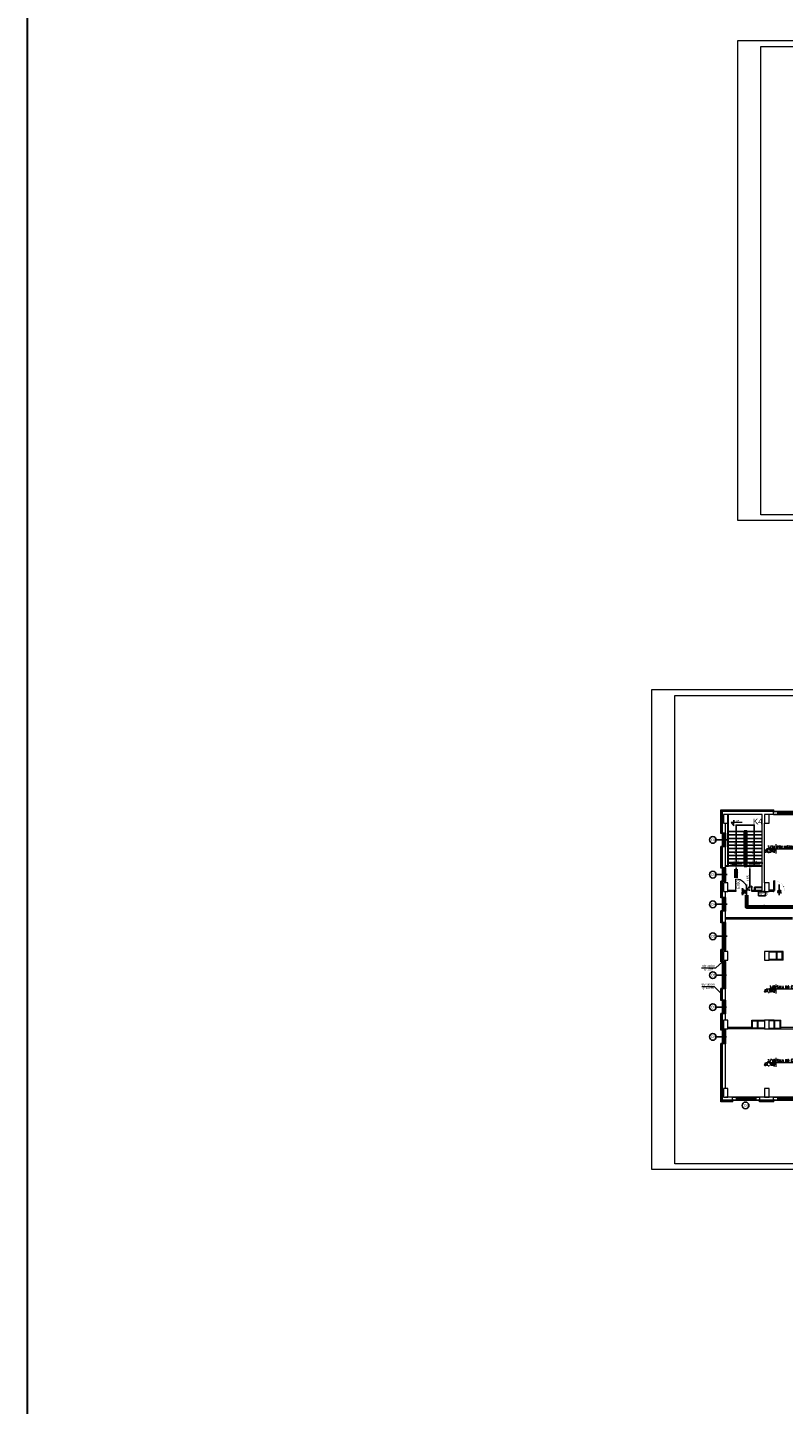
# Model space of a CAD drawing. Header units: millimetres. Extents: x 126553 to 403692, y -95821 to 38049.
# Tile 234 of 256: x 240608 to 247221, y 3187 to 15238. Entities that reach past the tile are written whole.
import ezdxf
from ezdxf.enums import TextEntityAlignment as Align

# ---------------------------------------------------------------- set-up
doc = ezdxf.new("R2010")
doc.units = ezdxf.units.MM
doc.linetypes.add('DOTX2', pattern=[12.7, 0, -12.7])
doc.layers.add('!_UWAGI', color=6, linetype='Continuous', lineweight=30, plot=False)
for name, color, linetype, lineweight in [('_(06 GRUBA)', 7, 'Continuous', 40), ('CIENKIE', 7, 'Continuous', 18), ('ekspertyza', 7, 'Continuous', 30), ('ewakaucja', 3, 'Continuous', 50), ('ocieplenie', 253, 'BATTING', 18), ('OKNA', 7, 'Continuous', 13), ('opisy', 7, 'Continuous', 18), ('ramki', 250, 'Continuous', 13), ('WAW_ŚLUSARKA ALUMINIOWA OPIS PB', 7, 'Continuous', 9), ('WYMIAR', 7, 'Continuous', 18), ('ŚCIANY GRUBE', 7, 'Continuous', 20)]:
    doc.layers.add(name, color=color, linetype=linetype, lineweight=lineweight)
doc.layers.add('WENTYLE_WADLIWE', color=1, linetype='Continuous')
doc.layers.add('WIDOK', color=7, linetype='Continuous')
doc.styles.add('Arial', font='arial.ttf')
doc.styles.add('OPIS', font='romans.shx', dxfattribs={"width": 0.8})
doc.styles.add('ROMANS', font='romans.shx', dxfattribs={"width": 0.7})
doc.styles.add('STYLE1', font='txt', dxfattribs={"width": 0.8})
doc.linetypes.add('BATTING', pattern='A,0.0001,-0.1,[134,LTYPESHP.SHX,S=0.1,R=0,X=-0.1,Y=0],-0.2,[134,LTYPESHP.SHX,S=0.1,R=180,X=0.1,Y=0],-0.1', length=0.4001)
doc.dimstyles.new('100 moje', dxfattribs={"dimtxt": 22, "dimasz": 12, "dimexe": 12, "dimexo": 20, "dimgap": 3, "dimtad": 1, "dimdec": 1, "dimrnd": 0.5, "dimtxsty": 'Standard', "dimblk1": 'ARCHTICK', "dimblk2": 'ARCHTICK', "dimsah": 1, "dimcen": 0.1, "dimdle": 10, "dimclrd": 256, "dimclre": 256, "dimclrt": 256, "dimadec": 0, "dimazin": 0, "dimtfac": 1, "dimtdec": 1, "dimtofl": 0, "dimtmove": 1, "dimatfit": 3, "dimfxl": 12, "dimfxlon": 1, "dimtolj": 1, "dimtzin": 0, "dimarcsym": 0})

# ---------------------------------------------------------------- blocks, each defined once
blk = doc.blocks.new('OKNO')
at = {"layer": 'OKNA'}
for p, q in [((30, 16), (210, 16)), ((30, 10), (210, 10)), ((36, 10), (36, 16)), ((204, 10), (204, 16))]:
    blk.add_line(p, q, dxfattribs=at)
blk = doc.blocks.new('KOTA')
blk.add_lwpolyline([(81, 34), (-24, 34), (0, 0), (0, 58)])
at = {"style": 'Arial', "flags": 4}
blk.add_attdef('+', text='', height=18.9, dxfattribs=at).set_placement((-12, 45), align=Align.MIDDLE)
at = {"style": 'Arial', "width": 0.8, "flags": 4}
blk.add_attdef('00.00', (2, 38), '', height=18.9, dxfattribs=at)
blk = doc.blocks.new('METKA')
for p, q in [((-57.4, 0), (115.4, 0)), ((0, 26.9), (0, -26.9))]:
    blk.add_line(p, q)
at = {"layer": 'opisy', "style": 'STYLE1', "width": 0.8, "flags": 4}
for tag, p in [('NUMER', (-6.1, 4.5)), ('POWIERZCHNIA', (-6, -24.6))]:
    blk.add_attdef(tag, text='', height=17, dxfattribs=at).set_placement(p, align=Align.RIGHT)
for tag, p in [('NAZWA', (5.3, 4.6)), ('POSADZKA', (5.6, -24.7))]:
    blk.add_attdef(tag, p, '', height=17, dxfattribs=at)
blk = doc.blocks.new('o1')
at = {"layer": 'WIDOK'}
blk.add_circle((-85, -1), 29.7, dxfattribs=at)
at = {"layer": 'opisy', "insert": (-101, 11), "char_height": 22.4, "width": 15.9, "attachment_point": 1}
blk.add_mtext('{\\fArial|b0|i0|c238|p34;O1}', dxfattribs=at)
blk = doc.blocks.new('o2')
at = {"layer": 'WIDOK'}
blk.add_circle((-85, -1), 29.7, dxfattribs=at)
at = {"layer": 'opisy', "insert": (-101, 11), "char_height": 22.4, "width": 15.9, "attachment_point": 1}
blk.add_mtext('{\\fArial|b0|i0|c238|p34;O4}', dxfattribs=at)
blk = doc.blocks.new('A$C121B6CE3')
blk.add_lwpolyline([(0, -20), (0, 20)])
at = {"style": 'OPIS', "width": 0.8}
blk.add_attdef('Szerokość', text='', height=12, rotation=90, dxfattribs=at).set_placement((0, 0), align=Align.BOTTOM_CENTER)
blk.add_attdef('Wysokość', text='', height=12, rotation=90, dxfattribs=at).set_placement((3, 0), align=Align.TOP_CENTER)
blk = doc.blocks.new('*D2453')
at = {"layer": 'Defpoints', "color": 0, "linetype": 'Continuous', "lineweight": 60, "transparency": 16777216}
for p in [(246740, 7902), (246878, 7919), (246878, 7902)]:
    blk.add_point(p, dxfattribs=at)
at = {"layer": 'ekspertyza', "color": 1, "linetype": 'Continuous', "lineweight": -2, "transparency": 16777216}
for p, q in [((246740, 7919), (246740, 7931)), ((246758, 7919), (246860, 7919)), ((246878, 7919), (246878, 7931))]:
    blk.add_line(p, q, dxfattribs=at)
at = {"layer": 'ekspertyza', "color": 1, "linetype": 'Continuous', "lineweight": 60, "transparency": 16777216}
for points in [[(246758, 7922), (246758, 7916), (246740, 7919)], [(246860, 7922), (246860, 7916), (246878, 7919)]]:
    blk.add_solid(points, dxfattribs=at)
at = {"layer": 'ekspertyza', "color": 1, "linetype": 'Continuous', "lineweight": 20, "transparency": 16777216, "insert": (246809, 7936), "char_height": 22, "attachment_point": 5, "style": 'Arial'}
blk.add_mtext('\\A1;138', dxfattribs=at)
blk = doc.blocks.new('*D2454')
at = {"layer": 'Defpoints', "color": 0, "linetype": 'Continuous', "lineweight": 60, "transparency": 16777216}
for p in [(246901, 7902), (247035, 7919), (247035, 7902)]:
    blk.add_point(p, dxfattribs=at)
at = {"layer": 'ekspertyza', "color": 1, "linetype": 'Continuous', "lineweight": -2, "transparency": 16777216}
for p, q in [((246901, 7919), (246901, 7931)), ((246919, 7919), (247017, 7919)), ((247035, 7919), (247035, 7931))]:
    blk.add_line(p, q, dxfattribs=at)
at = {"layer": 'ekspertyza', "color": 1, "linetype": 'Continuous', "lineweight": 60, "transparency": 16777216}
for points in [[(246919, 7922), (246919, 7916), (246901, 7919)], [(247017, 7922), (247017, 7916), (247035, 7919)]]:
    blk.add_solid(points, dxfattribs=at)
at = {"layer": 'ekspertyza', "color": 1, "linetype": 'Continuous', "lineweight": 20, "transparency": 16777216, "insert": (246968, 7936), "char_height": 22, "attachment_point": 5, "style": 'Arial'}
blk.add_mtext('\\A1;134', dxfattribs=at)
blk = doc.blocks.new('*D2520')
at = {"layer": 'Defpoints', "color": 0, "linetype": 'Continuous', "lineweight": 60, "transparency": 16777216}
for p in [(246901, 7896), (246927, 7688), (246949, 7688)]:
    blk.add_point(p, dxfattribs=at)
at = {"layer": 'ekspertyza', "color": 7, "linetype": 'Continuous', "lineweight": -2, "transparency": 16777216}
for p, q in [((246921, 7896), (246939, 7896)), ((246927, 7878), (246927, 7706)), ((246929, 7688), (246915, 7688))]:
    blk.add_line(p, q, dxfattribs=at)
at = {"layer": 'ekspertyza', "color": 7, "linetype": 'Continuous', "lineweight": 60, "transparency": 16777216}
for points in [[(246924, 7878), (246930, 7878), (246927, 7896)], [(246924, 7706), (246930, 7706), (246927, 7688)]]:
    blk.add_solid(points, dxfattribs=at)
at = {"layer": 'ekspertyza', "color": 7, "linetype": 'Continuous', "lineweight": 20, "transparency": 16777216, "insert": (246911, 7792), "char_height": 22, "attachment_point": 5, "rotation": 90, "style": 'Arial'}
blk.add_mtext('\\A1;165', dxfattribs=at)

msp = doc.modelspace()

# ---------------------------------------------------------------- linework, layer by layer
at = {"layer": '!_UWAGI', "color": 3}
msp.add_lwpolyline([(240607.57722, 30581.70027), (269960.76794, 30581.70027), (269960.76794, -50684.10689), (240607.57722, -50684.10689)], close=True, dxfattribs=at)
for p, q in [((246899.1499, 7738.5636), (246899.1499, 7645.5465)), ((247141.99858, 7770.80307), (247138.3229, 7770.80307)), ((247138.3229, 7770.72725), (247138.3229, 7684.42469)), ((247141.99858, 7770.80307), (247141.99858, 7684.42469)), ((247184.72831, 7737.41749), (247184.72831, 7644.40038)), ((246804.06663, 7682.81405), (246804.06663, 7676.69405)), ((247133.72831, 7681.66793), (247133.72831, 7675.54793)), ((247133.72831, 7681.66793), (247138.3229, 7681.66793)), ((247133.72831, 7675.54793), (247138.3229, 7675.54793)), ((247138.3229, 7684.42469), (247141.99858, 7684.42469)), ((247138.3229, 7681.66793), (247138.3229, 7675.54793))]:
    msp.add_line(p, q)
at = {"linetype": 'DOTX2'}
msp.add_ellipse((247141.99858, 7681.66793), major_axis=(-63.02806, 63.02806), ratio=1, start_param=3.926990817, end_param=5.5390359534, dxfattribs=at)
at = {"layer": '_(06 GRUBA)', "color": 3}
for points in [[(246807.05335, 7901.54793, 0, 37.5, 0), (246806.79852, 7839.84522, 37.5, 37.5, 0)], [(246899.40473, 7656.30751, 0, 37.5, 0), (246899.1499, 7594.6048, 37.5, 37.5, 0)], [(246995.67012, 7543.6631, 0, 37.5, 0), (247057.37337, 7543.6631, 37.5, 37.5, 0)]]:
    msp.add_lwpolyline(points, format="xyseb", dxfattribs=at)
at = {"layer": 'ewakaucja', "color": 3, "lineweight": 60}
msp.add_line((246806.79827, 7797.46773), (246806.79827, 7871.61054), dxfattribs=at)
msp.add_lwpolyline([(246899.1499, 7645.5465), (246899.1499, 7543.6631), (248293.19923, 7543.6631)], dxfattribs=at)
at = {"layer": 'ocieplenie'}
for p, q in [((246674.15283, 8391.54793), (247138.15283, 8391.54793)), ((246674.15283, 8185.36902), (246674.15283, 8391.54793)), ((247138.15283, 8367.45586), (247138.15283, 8391.54793)), ((246697.24491, 8185.36902), (246674.15283, 8185.36902)), ((246674.15283, 7881.54856), (246674.15283, 8071.36776)), ((246697.24491, 8071.36776), (246674.15283, 8071.36776)), ((246697.24491, 7881.54856), (246674.15283, 7881.54856)), ((246674.15283, 7621.54856), (246674.15283, 7767.5473)), ((246697.24491, 7767.5473), (246674.15283, 7767.5473)), ((246697.24491, 7621.54856), (246674.15283, 7621.54856)), ((246674.15283, 7401.54856), (246674.15283, 7507.5473)), ((246697.24491, 7507.5473), (246674.15283, 7507.5473)), ((246697.24491, 7401.54856), (246674.15283, 7401.54856)), ((246697.24491, 7167.5473), (246674.15283, 7167.5473)), ((246674.15283, 7061.54856), (246674.15283, 7167.5473)), ((246697.24491, 7061.54856), (246674.15283, 7061.54856)), ((246697.24491, 6827.5473), (246674.15283, 6827.5473)), ((246674.15283, 6721.54856), (246674.15283, 6827.5473)), ((246697.24491, 6721.54856), (246674.15283, 6721.54856)), ((246697.24491, 6607.5473), (246674.15283, 6607.5473)), ((246674.15283, 6461.54856), (246674.15283, 6607.5473)), ((246701.58253, 6461.54856), (246674.15283, 6461.54856)), ((246674.15283, 5835.54793), (246674.15283, 6347.5473)), ((246701.58253, 6347.5473), (246674.15283, 6347.5473)), ((246778.15283, 5835.54793), (246674.15283, 5835.54793)), ((246778.15283, 5835.54793), (246778.15283, 5859.45586)), ((247012.15283, 5835.54793), (247012.15283, 5859.45586)), ((247138.15283, 5835.54793), (247012.15283, 5835.54793)), ((247138.15283, 5835.54793), (247138.15283, 5859.45586))]:
    msp.add_line(p, q, dxfattribs=at)
at = {"layer": 'ocieplenie', "linetype": 'BATTING', "ltscale": 0.7}
for p, q in [((246681.15283, 8384.54793), (247136.65283, 8384.54793)), ((246681.15283, 8186.86902), (246681.15283, 8384.54793)), ((246681.15283, 7883.04856), (246681.15283, 8069.86776)), ((246681.15283, 7621.54856), (246681.15283, 7766.0473)), ((246681.15283, 7401.54856), (246681.15283, 7506.0473)), ((246681.15283, 7061.54856), (246681.15283, 7167.5473)), ((246681.15283, 6721.54856), (246681.15283, 6827.5473)), ((246681.15283, 6463.04856), (246681.15283, 6607.5473)), ((246681.15283, 5842.54793), (246681.15283, 6346.0473)), ((246776.65283, 5842.54793), (246681.15283, 5842.54793)), ((247136.65283, 5842.54793), (247013.65283, 5842.54793))]:
    msp.add_line(p, q, dxfattribs=at)
at = {"layer": 'ocieplenie', "linetype": 'BATTING', "ltscale": 0.15}
for p, q in [((247136.65283, 8367.45586), (247136.65283, 8384.54793)), ((246697.24491, 8186.86902), (246681.15283, 8186.86902)), ((246697.24491, 8069.86776), (246681.15283, 8069.86776)), ((246697.24491, 7883.04856), (246681.15283, 7883.04856)), ((246697.24491, 7766.0473), (246681.15283, 7766.0473)), ((246697.24491, 7623.04856), (246681.15283, 7623.04856)), ((246697.24491, 7506.0473), (246681.15283, 7506.0473)), ((246697.24491, 7403.04856), (246681.15283, 7403.04856)), ((246697.24491, 7166.0473), (246681.15283, 7166.0473)), ((246697.24491, 7063.04856), (246681.15283, 7063.04856)), ((246697.24491, 6826.0473), (246681.15283, 6826.0473)), ((246697.24491, 6723.04856), (246681.15283, 6723.04856)), ((246697.24491, 6606.0473), (246681.15283, 6606.0473)), ((246701.58253, 6463.04856), (246681.15283, 6463.04856)), ((246701.58253, 6346.0473), (246681.15283, 6346.0473)), ((246776.65283, 5842.54793), (246776.65283, 5859.45586)), ((247013.65283, 5842.54793), (247013.65283, 5859.45586)), ((247136.65283, 5842.54793), (247136.65283, 5859.45586))]:
    msp.add_line(p, q, dxfattribs=at)
at = {"layer": 'OKNA'}
for p, q in [((246697.24491, 8068.36839), (246697.24491, 8188.36839)), ((246703.24491, 8182.36839), (246697.24491, 8182.36839)), ((246703.24491, 8068.36839), (246703.24491, 8188.36839)), ((246703.24491, 8074.36839), (246697.24491, 8074.36839)), ((246697.24491, 7764.54793), (246697.24491, 7884.54793)), ((246703.24491, 7878.54793), (246697.24491, 7878.54793)), ((246703.24491, 7764.54793), (246703.24491, 7884.54793)), ((246703.24491, 7770.54793), (246697.24491, 7770.54793)), ((246697.24491, 7504.54793), (246697.24491, 7624.54793)), ((246703.24491, 7618.54793), (246697.24491, 7618.54793)), ((246703.24491, 7504.54793), (246703.24491, 7624.54793)), ((246703.24491, 7510.54793), (246697.24491, 7510.54793)), ((246697.24491, 7164.54793), (246697.24491, 7404.54793)), ((246703.24491, 7398.54793), (246697.24491, 7398.54793)), ((246703.24491, 7164.54793), (246703.24491, 7404.54793)), ((246703.24491, 7170.54793), (246697.24491, 7170.54793)), ((246697.24491, 6824.54793), (246697.24491, 7064.54793)), ((246703.24491, 7058.54793), (246697.24491, 7058.54793)), ((246703.24491, 6824.54793), (246703.24491, 7064.54793)), ((246703.24491, 6830.54793), (246697.24491, 6830.54793)), ((246697.24491, 6604.54793), (246697.24491, 6724.54793)), ((246703.24491, 6718.54793), (246697.24491, 6718.54793)), ((246703.24491, 6604.54793), (246703.24491, 6724.54793)), ((246703.24491, 6610.54793), (246697.24491, 6610.54793)), ((246697.24491, 6344.54793), (246697.24491, 6464.54793)), ((246703.24491, 6458.54793), (246697.24491, 6458.54793)), ((246703.24491, 6344.54793), (246703.24491, 6464.54793)), ((246703.24491, 6350.54793), (246697.24491, 6350.54793))]:
    msp.add_line(p, q, dxfattribs=at)
at = {"layer": 'opisy'}
for points in [[(246804.06663, 7684.49405), (246804.06663, 7784.49405)], [(246943.99119, 7684.49405), (246943.99119, 7724.49405), (246943.99119, 7704.49405)], [(246505.02265, 7008.157), (246630.70812, 7008.157), (246687.14144, 7062.06683)], [(246506.28532, 6845.45439), (246615.9462, 6845.45439), (246673.82918, 6785.58991)]]:
    msp.add_lwpolyline(points, dxfattribs=at)
at = {"layer": 'opisy', "color": 7}
for points in [[(246799.02891, 7676.69405), (246799.02891, 7684.49405), (246804.06663, 7684.49405), (246804.06663, 7676.69405)], [(246943.99119, 7676.69405), (246943.99119, 7684.49405), (246949.02891, 7684.49405), (246949.02891, 7676.69405)]]:
    msp.add_lwpolyline(points, close=True, dxfattribs=at)
msp.add_arc((246806.31274, 7686.74016), 97.77969, 358.683735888, 91.316264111, dxfattribs=at)
at = {"layer": 'opisy'}
msp.add_arc((246947.43939, 7681.12771), 43.50321, 94.546218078, 175.561943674, dxfattribs=at)
at = {"layer": 'ramki', "color": 0, "ltscale": 0.6}
for points in [[(246822.07419, 15123.67677), (259725.78952, 15123.67677), (259725.78952, 10923.67677), (246822.07419, 10923.67677)], [(247022.07419, 15073.67677), (259675.78952, 15073.67677), (259675.78952, 10973.67677), (247022.07419, 10973.67677)], [(246070.73775, 9443.51907), (258974.45308, 9443.51907), (258974.45308, 5243.51907), (246070.73775, 5243.51907)], [(246270.73775, 9393.51907), (258924.45308, 9393.51907), (258924.45308, 5293.51907), (246270.73775, 5293.51907)]]:
    msp.add_lwpolyline(points, close=True, dxfattribs=at)
at = {"layer": 'WENTYLE_WADLIWE', "color": 1, "true_color": 0xff0000}
for p, q in [((247062.92239, 7673.76892), (247002.92239, 7673.76892)), ((247002.92239, 7673.76892), (247002.92239, 7638.76892)), ((247002.92239, 7638.76892), (247062.92239, 7638.76892)), ((247062.92239, 7638.76892), (247062.92239, 7673.76892))]:
    msp.add_line(p, q, dxfattribs=at)
at = {"layer": 'WIDOK'}
for p, q in [((247135.15283, 8377.54793), (247375.15283, 8377.54793)), ((247135.15283, 8351.54793), (247375.15283, 8351.54793)), ((247035.15283, 8201.54793), (246740.15283, 8201.54793)), ((246884.15283, 7901.54793), (246884.15283, 8201.54793)), ((246895.15283, 7901.54793), (246895.15283, 8201.54793)), ((246632.44395, 8129.03228), (246730.06377, 8129.03228)), ((246688.15283, 8068.36839), (246688.15283, 8188.36839)), ((246713.15283, 8068.36839), (246713.15283, 8188.36839)), ((246884.15283, 8171.54793), (246740.15283, 8171.54793)), ((246884.15283, 8141.54793), (246740.15283, 8141.54793)), ((246884.15283, 8111.54793), (246740.15283, 8111.54793)), ((246884.15283, 8081.54793), (246740.15283, 8081.54793)), ((247035.15283, 8171.54793), (246895.15283, 8171.54793)), ((247035.15283, 8141.54793), (246895.15283, 8141.54793)), ((247035.15283, 8111.54793), (246895.15283, 8111.54793)), ((247035.15283, 8081.54793), (246895.15283, 8081.54793)), ((246884.15283, 8051.54793), (246740.15283, 8051.54793)), ((246884.15283, 8021.54793), (246740.15283, 8021.54793)), ((246884.15283, 7991.54793), (246740.15283, 7991.54793)), ((246884.15283, 7961.54793), (246740.15283, 7961.54793)), ((247035.15283, 8051.54793), (246895.15283, 8051.54793)), ((247035.15283, 8021.54793), (246895.15283, 8021.54793)), ((247035.15283, 7991.54793), (246895.15283, 7991.54793)), ((247035.15283, 7961.54793), (246895.15283, 7961.54793)), ((246688.15283, 7764.54793), (246688.15283, 7884.54793)), ((246713.15283, 7764.54793), (246713.15283, 7884.54793)), ((246884.15283, 7931.54793), (246740.15283, 7931.54793)), ((246895.15283, 7901.54793), (246740.15283, 7901.54793)), ((247035.15283, 7931.54793), (246895.15283, 7931.54793)), ((247035.15283, 7901.54793), (246895.15283, 7901.54793)), ((247035.15283, 7898.97989), (246901.15283, 7898.97989)), ((246632.44395, 7825.21182), (246730.06377, 7825.21182)), ((246688.15283, 7504.54793), (246688.15283, 7624.54793)), ((246713.15283, 7504.54793), (246713.15283, 7624.54793)), ((246632.44395, 7565.21182), (246730.06377, 7565.21182)), ((246688.15283, 7164.54793), (246688.15283, 7404.54793)), ((246713.15283, 7164.54793), (246713.15283, 7404.54793)), ((246632.44395, 7285.21182), (246730.06377, 7285.21182)), ((246688.15283, 6824.54793), (246688.15283, 7064.54793)), ((246713.15283, 6824.54793), (246713.15283, 7064.54793)), ((246632.44397, 6944.51015), (246723.29269, 6944.51015)), ((246632.44395, 6664.54793), (246723.29267, 6664.54793)), ((246688.15283, 6604.54793), (246688.15283, 6724.54793)), ((246713.15283, 6604.54793), (246713.15283, 6724.54793)), ((246632.44395, 6404.54793), (246723.29267, 6404.54793)), ((246688.15283, 6344.54793), (246688.15283, 6464.54793)), ((246713.15283, 6344.54793), (246713.15283, 6464.54793)), ((246775.15283, 5875.54793), (247015.15283, 5875.54793)), ((246775.15283, 5849.54793), (247015.15283, 5849.54793)), ((247135.15283, 5875.54793), (247375.15283, 5875.54793)), ((247135.15283, 5849.54793), (247375.15283, 5849.54793))]:
    msp.add_line(p, q, dxfattribs=at)
for points in [[(246965.15283, 7901.54793), (246965.15283, 8257.53846), (246807.05335, 8257.53846), (246807.05335, 7901.54793)], [(246807.05335, 7901.54793), (246740.15283, 7931.54793)]]:
    msp.add_lwpolyline(points, dxfattribs=at)
msp.add_lwpolyline([(246878.15283, 8207.54793), (246901.15283, 8207.54793), (246901.15283, 7895.54793), (246878.15283, 7895.54793)], close=True, dxfattribs=at)
at = {"layer": 'ŚCIANY GRUBE'}
for p, q in [((247135.04761, 8377.54793), (246688.15283, 8377.54793)), ((246688.15283, 7884.54793), (246688.15283, 8377.54793)), ((247035.15283, 8351.54793), (246735.15283, 8351.54793)), ((246740.15283, 8201.54793), (246740.15283, 8351.54793)), ((247135.15283, 8377.54793), (247015.15283, 8377.54793)), ((247135.15283, 8377.54793), (247015.15283, 8377.54793)), ((247035.15283, 7687.54793), (247035.15283, 8351.54793)), ((247135.15283, 8351.54793), (247095.15283, 8351.54793)), ((247135.04761, 8351.54793), (247135.04761, 8377.54793)), ((246713.15283, 7884.54793), (246713.15283, 8275.54793)), ((246734.15283, 7901.54793), (246734.15283, 8275.54793)), ((246740.15283, 7895.54793), (246740.15283, 8201.54793)), ((247055.15283, 8082.54793), (247055.15283, 8275.54793)), ((246713.15283, 8188.36839), (246688.15283, 8188.36839)), ((247055.15283, 7751.54793), (247055.15283, 8082.54793)), ((246713.15283, 8068.36839), (246688.15283, 8068.36839)), ((246713.15283, 7884.54793), (246688.15283, 7884.54793)), ((246734.15283, 7901.54793), (246713.15283, 7901.54793)), ((246740.15283, 7895.54793), (246713.15283, 7895.54793)), ((246713.15283, 7764.54793), (246688.15283, 7764.54793)), ((246688.15283, 7624.54793), (246688.15283, 7764.54793)), ((246713.15283, 7751.54793), (246713.15283, 7764.54793)), ((246969.15283, 7687.54793), (246969.15283, 7715.54793)), ((247035.15283, 7715.54793), (246969.15283, 7715.54793)), ((246713.15283, 7624.54793), (246688.15283, 7624.54793)), ((246713.15283, 7624.54793), (246713.15283, 7675.54793)), ((246975.15283, 7687.54793), (246975.15283, 7709.54793)), ((247035.15283, 7709.54793), (246975.15283, 7709.54793)), ((247133.72831, 7687.54793), (247095.15283, 7687.54793)), ((247133.72831, 7675.54793), (247095.15283, 7675.54793)), ((247133.72831, 7675.54793), (247133.72831, 7687.54793)), ((246688.15283, 7404.54793), (246688.15283, 7504.54793)), ((246713.15283, 7504.54793), (246688.15283, 7504.54793)), ((246713.15283, 7404.54793), (246713.15283, 7504.54793)), ((246713.15283, 7404.54793), (246688.15283, 7404.54793)), ((247299.15283, 7447.54793), (246713.15283, 7447.54793)), ((247299.15283, 7435.54793), (246713.15283, 7435.54793)), ((246713.15283, 7164.54793), (246688.15283, 7164.54793)), ((246688.15283, 7064.54793), (246688.15283, 7164.54793)), ((246713.15283, 7151.54793), (246713.15283, 7164.54793)), ((247160.15283, 7151.54793), (247095.15283, 7151.54793)), ((247160.15283, 7145.54793), (247095.15283, 7145.54793)), ((247217.15283, 7151.54793), (247160.15283, 7151.54793)), ((247160.15283, 7081.54793), (247160.15283, 7145.54793)), ((247166.15283, 7081.54793), (247166.15283, 7145.54793)), ((247211.15283, 7145.54793), (247166.15283, 7145.54793)), ((247211.15283, 7081.54793), (247211.15283, 7145.54793)), ((247217.15283, 7075.54793), (247217.15283, 7151.54793)), ((246713.15283, 7064.54793), (246688.15283, 7064.54793)), ((246713.15283, 7064.54793), (246713.15283, 7075.54793)), ((247160.15283, 7081.54793), (247095.15283, 7081.54793)), ((247217.15283, 7075.54793), (247095.15283, 7075.54793)), ((247211.15283, 7081.54793), (247166.15283, 7081.54793)), ((246713.15283, 6824.54793), (246688.15283, 6824.54793)), ((246688.15283, 6724.54793), (246688.15283, 6824.54793)), ((246713.15283, 6724.54793), (246713.15283, 6824.54793)), ((246713.15283, 6724.54793), (246688.15283, 6724.54793)), ((246713.15283, 6604.54793), (246688.15283, 6604.54793)), ((246688.15283, 6464.54793), (246688.15283, 6604.54793)), ((246713.15283, 6551.54793), (246713.15283, 6604.54793)), ((246943.15283, 6475.54793), (246943.15283, 6551.54793)), ((246943.15283, 6551.54793), (247000.15283, 6551.54793)), ((246949.15283, 6481.54793), (246949.15283, 6545.54793)), ((246949.15283, 6545.54793), (246994.15283, 6545.54793)), ((246994.15283, 6481.54793), (246994.15283, 6545.54793)), ((247000.15283, 6551.54793), (247055.15283, 6551.54793)), ((247000.15283, 6545.54793), (247055.15283, 6545.54793)), ((247000.15283, 6481.54793), (247000.15283, 6545.54793)), ((247140.15283, 6551.54793), (247095.15283, 6551.54793)), ((247140.15283, 6545.54793), (247095.15283, 6545.54793)), ((247140.15283, 6551.54793), (247197.15283, 6551.54793)), ((247140.15283, 6481.54793), (247140.15283, 6545.54793)), ((247146.15283, 6481.54793), (247146.15283, 6545.54793)), ((247191.15283, 6545.54793), (247146.15283, 6545.54793)), ((247191.15283, 6481.54793), (247191.15283, 6545.54793)), ((247197.15283, 6475.54793), (247197.15283, 6551.54793)), ((246713.15283, 6464.54793), (246688.15283, 6464.54793)), ((246695.15283, 6475.54793), (246735.15283, 6475.54793)), ((246713.15283, 6464.54793), (246713.15283, 6475.54793)), ((246943.15283, 6487.54793), (246735.15283, 6487.54793)), ((247054.94408, 6475.54793), (246735.15283, 6475.54793)), ((246994.15283, 6481.54793), (246949.15283, 6481.54793)), ((247054.94408, 6481.54793), (247000.15283, 6481.54793)), ((247055.15283, 6475.54793), (247095.15283, 6475.54793)), ((247095.36157, 6481.54793), (247140.15283, 6481.54793)), ((247095.36157, 6475.54793), (247197.15283, 6475.54793)), ((247146.15283, 6481.54793), (247191.15283, 6481.54793)), ((247417.15283, 6487.54793), (247197.15283, 6487.54793)), ((247197.15283, 6475.54793), (247417.15283, 6475.54793)), ((246688.15283, 5849.54793), (246688.15283, 6344.54793)), ((246713.15283, 6344.54793), (246688.15283, 6344.54793)), ((246713.15283, 5951.54793), (246713.15283, 6344.54793)), ((246775.15283, 5849.54793), (246688.15283, 5849.54793)), ((246775.15283, 5849.54793), (246688.15283, 5849.54793)), ((246775.15283, 5849.54793), (246688.15283, 5849.54793)), ((246775.15283, 5875.54793), (246713.15283, 5875.54793)), ((246775.15283, 5849.54793), (246775.15283, 5875.54793)), ((247135.15283, 5875.54793), (247015.15283, 5875.54793)), ((247135.15283, 5875.54793), (247015.15283, 5875.54793)), ((247135.15283, 5875.54793), (247015.15283, 5875.54793)), ((247015.15283, 5849.54793), (247015.15283, 5875.54793)), ((247135.15283, 5849.54793), (247015.15283, 5849.54793)), ((247135.15283, 5849.54793), (247015.15283, 5849.54793)), ((247135.15283, 5849.54793), (247015.15283, 5849.54793)), ((247135.15283, 5849.54793), (247135.15283, 5875.54793))]:
    msp.add_line(p, q, dxfattribs=at)
for points in [[(246695.15283, 8275.54793), (246735.15283, 8275.54793), (246735.15283, 8351.54793), (246695.15283, 8351.54793)], [(247055.15283, 8275.54793), (247095.15283, 8275.54793), (247095.15283, 8351.54793), (247055.15283, 8351.54793)], [(246695.15283, 7675.54793), (246735.15283, 7675.54793), (246735.15283, 7751.54793), (246695.15283, 7751.54793)], [(247055.15283, 7675.54793), (247095.15283, 7675.54793), (247095.15283, 7751.54793), (247055.15283, 7751.54793)], [(246695.15283, 7075.54793), (246735.15283, 7075.54793), (246735.15283, 7151.54793), (246695.15283, 7151.54793)], [(247055.15283, 7075.54793), (247095.15283, 7075.54793), (247095.15283, 7151.54793), (247055.15283, 7151.54793)], [(246695.15283, 5875.54793), (246735.15283, 5875.54793), (246735.15283, 5951.54793), (246695.15283, 5951.54793)], [(247055.15283, 5875.54793), (247095.15283, 5875.54793), (247095.15283, 5951.54793), (247055.15283, 5951.54793)]]:
    msp.add_lwpolyline(points, close=True, dxfattribs=at)
for points in [[(246735.15283, 7687.54793), (246799.02891, 7687.54793), (246799.02891, 7675.54793), (246735.15283, 7675.54793)], [(247055.15283, 7675.54793), (246949.02891, 7675.54793), (246949.02891, 7687.54793), (247035.15283, 7687.54793)], [(246735.15283, 6475.54793), (246735.15283, 6551.54793), (246695.15283, 6551.54793), (246695.15283, 6475.54793)], [(247095.15283, 6475.54793), (247095.15283, 6551.54793), (247055.15283, 6551.54793), (247055.15283, 6475.54793)]]:
    msp.add_lwpolyline(points, dxfattribs=at)

# ---------------------------------------------------------------- block references
at = {"layer": 'CIENKIE'}
ref = msp.add_blockref('METKA', (247155.25293, 8049.12481), dxfattribs=dict(at, xscale=1.5, yscale=1.5, zscale=1.5))
ref.add_attrib('RODZAJ_POMIESCZENIA', 'POK.INSTRUKTOR.', (247163.46665, 8052.90884), dxfattribs={"layer": '0', "height": 22.5, "style": 'ROMANS', "width": 0.7})
ref.add_attrib('POWIERZCHNIA', '20,2M2', dxfattribs={"layer": '0', "height": 22.5, "style": 'ROMANS', "width": 0.7}).set_placement((247148.25152, 8020.21663), align=Align.RIGHT)
ref.add_attrib('NUMER', '3/31', dxfattribs={"layer": '0', "height": 22.5, "style": 'ROMANS', "width": 0.7}).set_placement((247148.25152, 8052.90884), align=Align.RIGHT)
ref = msp.add_blockref('METKA', (247155.25293, 6823.71559), dxfattribs=dict(at, xscale=1.5, yscale=1.5, zscale=1.5))
ref.add_attrib('RODZAJ_POMIESCZENIA', 'SALA DO ĆWICZEŃ', (247163.46665, 6827.49962), dxfattribs={"layer": '0', "height": 22.5, "style": 'ROMANS', "width": 0.7})
ref.add_attrib('POWIERZCHNIA', '81,9M2', dxfattribs={"layer": '0', "height": 22.5, "style": 'ROMANS', "width": 0.7}).set_placement((247148.25152, 6794.80741), align=Align.RIGHT)
ref.add_attrib('NUMER', '3/8', dxfattribs={"layer": '0', "height": 22.5, "style": 'ROMANS', "width": 0.7}).set_placement((247148.25152, 6827.49962), align=Align.RIGHT)
ref = msp.add_blockref('METKA', (247155.25293, 6181.14224), dxfattribs=dict(at, xscale=1.5, yscale=1.5, zscale=1.5))
ref.add_attrib('RODZAJ_POMIESCZENIA', 'SALA DO ĆWICZEŃ INDYWIDUALNYCH', (247163.46665, 6184.92627), dxfattribs={"layer": '0', "height": 22.5, "style": 'ROMANS', "width": 0.7})
ref.add_attrib('POWIERZCHNIA', '81,7M2', dxfattribs={"layer": '0', "height": 22.5, "style": 'ROMANS', "width": 0.7}).set_placement((247148.25152, 6152.23406), align=Align.RIGHT)
ref.add_attrib('NUMER', '3/10', dxfattribs={"layer": '0', "height": 22.5, "style": 'ROMANS', "width": 0.7}).set_placement((247148.25152, 6184.92627), align=Align.RIGHT)
at = {"layer": 'WAW_ŚLUSARKA ALUMINIOWA OPIS PB', "color": 7}
ref = msp.add_blockref('A$C121B6CE3', (246872.58344, 7673.80019), dxfattribs=dict(at, xscale=-1, rotation=180))
ref.add_attrib('Szerokość', '100+46', dxfattribs={"layer": '0', "color": 7, "height": 12, "rotation": 90, "style": 'OPIS', "width": 0.8}).set_placement((246872.58344, 7673.80019), align=Align.BOTTOM_CENTER)
ref.add_attrib('Wysokość', '200', dxfattribs={"layer": '0', "color": 7, "height": 12, "rotation": 90, "style": 'OPIS', "width": 0.8}).set_placement((246875.58344, 7673.80019), align=Align.TOP_CENTER)
ref = msp.add_blockref('A$C121B6CE3', (247184.72831, 7673.80019), dxfattribs=dict(at, xscale=-1, rotation=180))
ref.add_attrib('Szerokość', '80', dxfattribs={"layer": '0', "color": 7, "height": 12, "rotation": 90, "style": 'OPIS', "width": 0.8}).set_placement((247184.72831, 7673.80019), align=Align.BOTTOM_CENTER)
ref.add_attrib('Wysokość', '200', dxfattribs={"layer": '0', "color": 7, "height": 12, "rotation": 90, "style": 'OPIS', "width": 0.8}).set_placement((247187.72831, 7673.80019), align=Align.TOP_CENTER)
at = {"layer": 'WIDOK'}
for name, p in [('o2', (246688.15283, 8128.96283)), ('o2', (246688.15283, 7825.14237)), ('o2', (246688.15283, 7565.21182)), ('o1', (246688.15283, 7285.35251)), ('o1', (246688.15283, 6945.21182)), ('o2', (246688.15283, 6665.21182)), ('o2', (246688.15283, 6405.21182)), ('o1', (246974.78324, 5805.29691))]:
    msp.add_blockref(name, p, dxfattribs=at)
at = {"layer": 'WYMIAR'}
ref = msp.add_blockref('KOTA', (246786.23728, 8250.03117), dxfattribs=dict(at, xscale=0.8999999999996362, yscale=0.9000000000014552, zscale=0.8999999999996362))
ref.add_attrib('+', '-', dxfattribs={"layer": '0', "height": 17.01, "style": 'Arial'}).set_placement((246775.47386, 8290.08742), align=Align.MIDDLE)
ref.add_attrib('00.00', '1,65', (246788.36438, 8284.36052), dxfattribs={"layer": '0', "height": 17.01, "style": 'Arial', "width": 0.8})
at = {"layer": 'ŚCIANY GRUBE'}
for p in [(247135.15283, 8351.54793), (246775.15283, 5849.54793), (247135.15283, 5849.54793)]:
    msp.add_blockref('OKNO', p, dxfattribs=at)

# ---------------------------------------------------------------- texts
at = {"layer": '_(06 GRUBA)', "color": 5, "insert": (246954.24929, 8315.27382), "char_height": 50, "width": 50.3872802, "attachment_point": 1, "style": 'Arial'}
msp.add_mtext('{\\fVerdana|b0|i0|c238|p34;K4}', dxfattribs=at)
at = {"layer": 'opisy', "char_height": 20, "width": 276.8659, "attachment_point": 2}
for s, insert in [('{\\farial|b0|i0|c238|p34;styropian \\P\\fArial|b0|i0|c238|p32;\\H0.8125x;gr.\\farial|b0|i0|c238|p34;\\H1.231x;3cm}', (246567.0783, 7038.71576)), ('{\\farial|b0|i0|c238|p34;styropian \\P\\fArial|b0|i0|c238|p32;\\H0.8125x;gr.\\farial|b0|i0|c238|p34;\\H1.231x;14cm}', (246561.45374, 6876.01316))]:
    msp.add_mtext(s, dxfattribs=dict(at, insert=insert))
at = {"layer": 'WENTYLE_WADLIWE', "color": 1, "true_color": 0xff0000, "style": 'Arial', "oblique": 9, "width": 0.7}
msp.add_text('HP25', height=27.2, dxfattribs=at).set_placement((246998.10186, 7642.88741))
at = {"layer": 'WENTYLE_WADLIWE', "color": 1, "true_color": 0xff0000, "insert": (246811.13227, 7697.66132), "char_height": 27.2, "width": 44.4174403, "attachment_point": 1, "rotation": 90, "style": 'Arial'}
msp.add_mtext('EI60', dxfattribs=at)
at = {"layer": 'WYMIAR', "char_height": 15, "width": 335.1212, "attachment_point": 1, "rotation": 90}
for insert in [(246787.42463, 8005.37333, 90), (246945.86501, 8005.37333, 90)]:
    msp.add_mtext('{\\fArial|b0|i0|c238|p34;11x15x30}', dxfattribs=dict(at, insert=insert))

# ---------------------------------------------------------------- dimensions: what is measured, and where the dimension line sits
at = {"layer": 'ekspertyza', "color": 1, "linetype": 'Continuous', "lineweight": 20, "true_color": 0xff0000}
for base, p1, p2, picture, middle in [((246878.15283, 7919.28192), (246740.15283, 7901.54793), (246878.15283, 7901.54793), '*D2453', (246809.15283, 7935.52202)), ((247035.15283, 7919.28192), (246901.15283, 7901.54793), (247035.15283, 7901.54793), '*D2454', (246968.15283, 7935.52202))]:
    dim = msp.add_linear_dim(base=base, p1=p1, p2=p2, dimstyle='100 moje', override={"dimasz": 18, "dimgap": 5, "dimtxsty": 'Arial', "dimclrd": 1, "dimclre": 1, "dimclrt": 1}, dxfattribs=at)
    dim.commit()
    dim.dimension.update_dxf_attribs({"geometry": picture, "text_midpoint": middle})
at = {"layer": 'ekspertyza', "color": 7, "linetype": 'Continuous', "lineweight": 20}
dim = msp.add_linear_dim(base=(246926.78057, 7687.54793), p1=(246901.15283, 7895.54793), p2=(246949.02891, 7687.54793), angle=90, text='165', dimstyle='100 moje', override={"dimasz": 18, "dimgap": 5, "dimtxsty": 'Arial', "dimclrd": 7, "dimclre": 7, "dimclrt": 7}, dxfattribs=at)
dim.commit()
dim.dimension.update_dxf_attribs({"geometry": '*D2520', "text_midpoint": (246910.54796, 7791.54793)})

doc.saveas('drawing.dxf')
